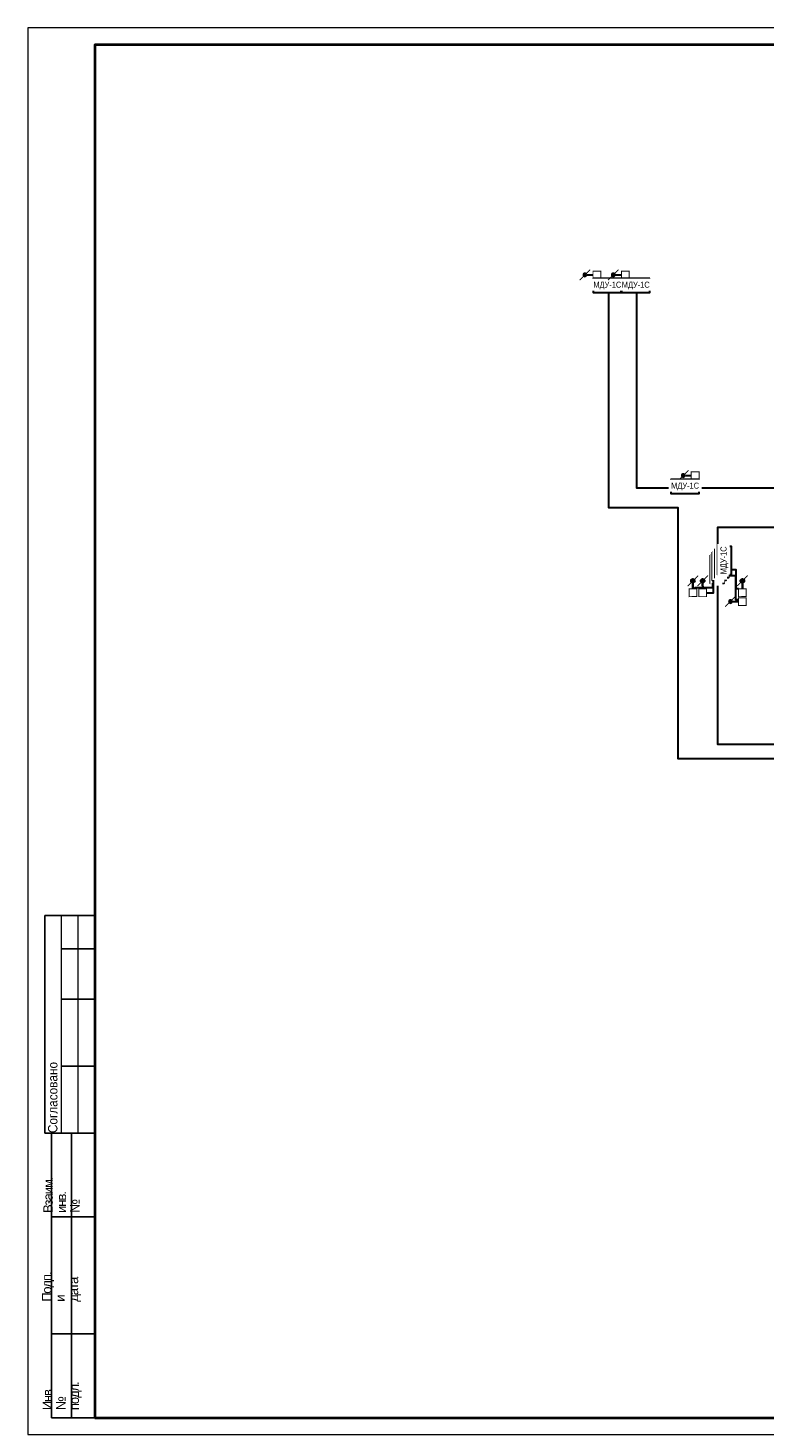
# Model space of a CAD drawing. Header units: millimetres. Extents: x -195178 to 1761886, y 140622 to 301105.
# Tile 17 of 131: x -8596 to 13405, y 224498 to 266305. Entities that reach past the tile are written whole.
import ezdxf

# ---------------------------------------------------------------- set-up
doc = ezdxf.new("R2010")
doc.units = ezdxf.units.MM
doc.set_wipeout_variables(frame=1)
for name, color, linetype, lineweight in [('_АПС_Оборудование', 1, 'Continuous', 30), ('format-line3', 7, 'Continuous', 13), ('Воздуховоды', 7, 'Continuous', 18), ('Рамка', 7, 'Continuous', 18), ('СС-011-ПОЖ-СИГНАЛИЗАЦИЯ', 1, 'Continuous', 30), ('УГО АПС и АПЗ$0$_АПС_Оборудование', 1, 'Continuous', 30)]:
    doc.layers.add(name, color=color, linetype=linetype, lineweight=lineweight)
doc.layers.add('АПС', color=5, linetype='Continuous')
doc.layers.add('формат', color=250, linetype='Continuous')
doc.styles.add('Arial', font='arial.ttf', dxfattribs={"width": 0.9, "height": 700})
doc.styles.add('Arial Narrow', font='ARIALN.TTF', dxfattribs={"width": 0.9, "height": 600})

# ---------------------------------------------------------------- blocks, each defined once
blk = doc.blocks.new('*U29')
for p, q in [((-574, 155), (-589, 155)), ((-589, 90), (-589, 155)), ((-574, 145), (-584, 145)), ((-574, 130), (-584, 130)), ((-574, 110), (-584, 110)), ((-587, 90), (-589, 90)), ((-587, 5), (-587, 90)), ((-574, 90), (-587, 90)), ((-581, 5), (-581, 90)), ((-574, 65), (-587, 65)), ((-574, 30), (-587, 30)), ((-574, 5), (-587, 5))]:
    blk.add_line(p, q)
at = {"color": 0, "lineweight": 0}
blk.add_lwpolyline([(-594, 0), (0, 0), (0, 420), (-594, 420)], close=True, dxfattribs=at)
at = {"lineweight": 40}
blk.add_lwpolyline([(-574, 5), (-5, 5), (-5, 415), (-574, 415)], close=True, dxfattribs=at)
at = {"layer": 'format-line3', "linetype": 'ByBlock'}
for p, q in [((-584, 90), (-584, 155)), ((-579, 90), (-579, 155))]:
    blk.add_line(p, q, dxfattribs=at)
at = {"char_height": 2.8, "width": 0.2, "attachment_point": 4, "rotation": 90, "line_spacing_factor": 0.857143, "style": 'Arial'}
for s, insert in [('{\\W0.45993; }Согласовано', (-586.58, 90)), ('{\\W0.62543;\\T0.75; \\W1;Взаим. инв. №}', (-584, 66.14)), ('{\\W0.5838;\\T0.8; \\W1;Подп. и дата}', (-584, 39.63)), ('{\\W0.5838;\\T0.8; \\W1;Инв. № подл.}', (-583.77, 7.25))]:
    blk.add_mtext(s, dxfattribs=dict(at, insert=insert))
at = {"style": 'Arial', "width": 0.9, "flags": 8}
blk.add_attdef('FORMAT', (-36.87, 1.26), '', height=2.8, dxfattribs=at)
blk = doc.blocks.new('озк_выт')
at = {"layer": 'УГО АПС и АПЗ$0$_АПС_Оборудование', "ltscale": 200}
h = blk.add_hatch(color=5, dxfattribs=at)
h.dxf.hatch_style = 1
h.paths.add_polyline_path([(468756, -41333, 1), (468645, -41333, 1)])
at = {"color": 5, "const_width": 29.5}
blk.add_lwpolyline([(468544, -41177), (468661, -41294)], dxfattribs=at)
at = {"layer": 'УГО АПС и АПЗ$0$_АПС_Оборудование', "color": 5, "lineweight": 35, "ltscale": 200}
blk.add_line((468631, -41333), (468458, -41334), dxfattribs=at)
at = {"layer": 'УГО АПС и АПЗ$0$_АПС_Оборудование', "color": 5, "const_width": 29.5}
blk.add_lwpolyline([(468227, -41449), (468458, -41449), (468458, -41218), (468227, -41218)], close=True, dxfattribs=at)
blk.add_lwpolyline([(468740, -41373), (468857, -41490)], dxfattribs=at)
at = {"layer": 'УГО АПС и АПЗ$0$_АПС_Оборудование', "color": 5}
blk.add_circle((468700, -41333), 55.4, dxfattribs=at)
blk = doc.blocks.new('озк_пр')
at = {"layer": 'УГО АПС и АПЗ$0$_АПС_Оборудование', "ltscale": 200}
h = blk.add_hatch(color=1, dxfattribs=at)
h.dxf.hatch_style = 1
h.paths.add_polyline_path([(468761, -41723, 1), (468650, -41723, 1)])
at = {"color": 1, "const_width": 29.5}
blk.add_lwpolyline([(468549, -41567), (468666, -41684)], dxfattribs=at)
at = {"layer": 'УГО АПС и АПЗ$0$_АПС_Оборудование', "color": 1, "lineweight": 35, "ltscale": 200}
blk.add_line((468636, -41723), (468463, -41723), dxfattribs=at)
at = {"layer": 'УГО АПС и АПЗ$0$_АПС_Оборудование', "color": 1, "const_width": 29.5}
blk.add_lwpolyline([(468233, -41839), (468463, -41839), (468463, -41608), (468232, -41608)], close=True, dxfattribs=at)
blk.add_lwpolyline([(468745, -41762), (468862, -41880)], dxfattribs=at)
at = {"layer": 'УГО АПС и АПЗ$0$_АПС_Оборудование', "color": 1}
blk.add_circle((468706, -41723), 55.4, dxfattribs=at)
blk = doc.blocks.new('пд_выт')
at = {"layer": 'Воздуховоды', "true_color": 0xcd6928}
h = blk.add_hatch(color=32, dxfattribs=at)
h.dxf.hatch_style = 1
h.paths.add_polyline_path([(468770, -40558, 1), (468659, -40558, 1)])
at = {"layer": 'Воздуховоды', "color": 32, "lineweight": 30, "true_color": 0xcd6928}
blk.add_line((468645, -40558), (468472, -40558), dxfattribs=at)
at = {"layer": 'Воздуховоды', "color": 32, "true_color": 0xcd6928, "const_width": 29.5}
blk.add_lwpolyline([(468242, -40674), (468472, -40673), (468472, -40443), (468241, -40443)], close=True, dxfattribs=at)
for points in [[(468558, -40401), (468675, -40519)], [(468754, -40597), (468871, -40714)]]:
    blk.add_lwpolyline(points, dxfattribs=at)
at = {"layer": 'Воздуховоды', "color": 32, "true_color": 0xcd6928}
blk.add_circle((468715, -40558), 55.4, dxfattribs=at)
blk = doc.blocks.new('_МДУ')
at = {"color": 1}
blk.add_wipeout([(-350, 175), (350, 175), (350, -175), (-350, -175)], dxfattribs=at)
at = {"layer": 'АПС', "color": 1, "lineweight": 30, "ltscale": 200}
blk.add_lwpolyline([(350, 175), (-350, 175), (-350, -175), (350, -175)], close=True, dxfattribs=at)
at = {"layer": 'АПС', "color": 0, "lineweight": 30, "ltscale": 200, "insert": (3, 0), "char_height": 150, "width": 668.29, "attachment_point": 5, "style": 'Arial Narrow', "bg_fill": 2}
blk.add_mtext('МДУ-1C', dxfattribs=at)

msp = doc.modelspace()

# ---------------------------------------------------------------- linework, layer by layer
at = {"layer": 'Рамка'}
msp.add_lwpolyline([(-6596, 224805), (50304, 224805), (50304, 265805), (-6596, 265805)], close=True, dxfattribs=at)
at = {"layer": 'СС-011-ПОЖ-СИГНАЛИЗАЦИЯ', "color": 1, "lineweight": 30}
for points in [[(24768, 244483), (10842, 244483), (10842, 251973), (8768, 251973), (8768, 258549), (9595, 258549), (9595, 252572), (18230, 252572)], [(14224, 251387), (12010, 251387), (12010, 244921), (24314, 244921)]]:
    msp.add_lwpolyline(points, dxfattribs=at)

# ---------------------------------------------------------------- block references
at = {"layer": 'СС-011-ПОЖ-СИГНАЛИЗАЦИЯ', "lineweight": 30, "xscale": -1}
for p in [(476765, 299491), (479704, 293497), (481115, 289736)]:
    msp.add_blockref('пд_выт', p, dxfattribs=at)
at = {"layer": 'СС-011-ПОЖ-СИГНАЛИЗАЦИЯ', "lineweight": 30, "rotation": 90}
for name, p in [('озк_пр', (-30443, -218909)), ('озк_выт', (-29762, -218904)), ('озк_пр', (-28965, -218909))]:
    msp.add_blockref(name, p, dxfattribs=at)
at = {"layer": 'формат', "xscale": 100, "yscale": 100, "zscale": 100}
msp.add_blockref('*U29', (50804, 224305), dxfattribs=at)

# ---------------------------------------------------------------- next in the draw order: block references
at = {"layer": '_АПС_Оборудование', "color": 0, "lineweight": 30, "xscale": 1.2, "yscale": 1.2, "zscale": 1.2}
for p in [(8718, 258613), (11043, 252613)]:
    msp.add_blockref('_МДУ', p, dxfattribs=at)
at = {"layer": '_АПС_Оборудование', "color": 0, "lineweight": 30, "xscale": 1.2, "yscale": 1.2, "zscale": 1.2, "rotation": 90}
msp.add_blockref('_МДУ', (12003, 250142), dxfattribs=at)

# ---------------------------------------------------------------- next in the draw order: block references
msp.add_blockref('_МДУ', (12066, 250233), dxfattribs=at)
at = {"layer": 'СС-011-ПОЖ-СИГНАЛИЗАЦИЯ', "lineweight": 30, "xscale": -1}
msp.add_blockref('пд_выт', (477615, 299491), dxfattribs=at)

# ---------------------------------------------------------------- next in the draw order: block references
at = {"layer": '_АПС_Оборудование', "color": 0, "lineweight": 30, "xscale": 1.2, "yscale": 1.2, "zscale": 1.2}
msp.add_blockref('_МДУ', (9568, 258613), dxfattribs=at)
at = {"layer": '_АПС_Оборудование', "color": 0, "lineweight": 30, "xscale": 1.2, "yscale": 1.2, "zscale": 1.2, "rotation": 90}
msp.add_blockref('_МДУ', (12143, 250319), dxfattribs=at)

# ---------------------------------------------------------------- next in the draw order: linework, layer by layer
at = {"layer": 'СС-011-ПОЖ-СИГНАЛИЗАЦИЯ', "color": 30, "lineweight": 30, "ltscale": 100}
for points in [[(11348, 249554), (11348, 249596), (11880, 249596), (11880, 249722)], [(11686, 249437), (11898, 249437), (11898, 249813)]]:
    msp.add_lwpolyline(points, dxfattribs=at)

# ---------------------------------------------------------------- next in the draw order: block references
at = {"layer": '_АПС_Оборудование', "color": 0, "lineweight": 30, "xscale": 1.2, "yscale": 1.2, "zscale": 1.2, "rotation": 90}
msp.add_blockref('_МДУ', (12220, 250404), dxfattribs=at)

# ---------------------------------------------------------------- next in the draw order: linework, layer by layer
at = {"layer": 'СС-011-ПОЖ-СИГНАЛИЗАЦИЯ', "color": 30, "lineweight": 30, "ltscale": 100}
for points in [[(12643, 249554), (12568, 249554), (12568, 250124), (12430, 250124)], [(12353, 249952), (12548, 249952), (12548, 249243), (12642, 249242)]]:
    msp.add_lwpolyline(points, dxfattribs=at)

doc.saveas('drawing.dxf')
